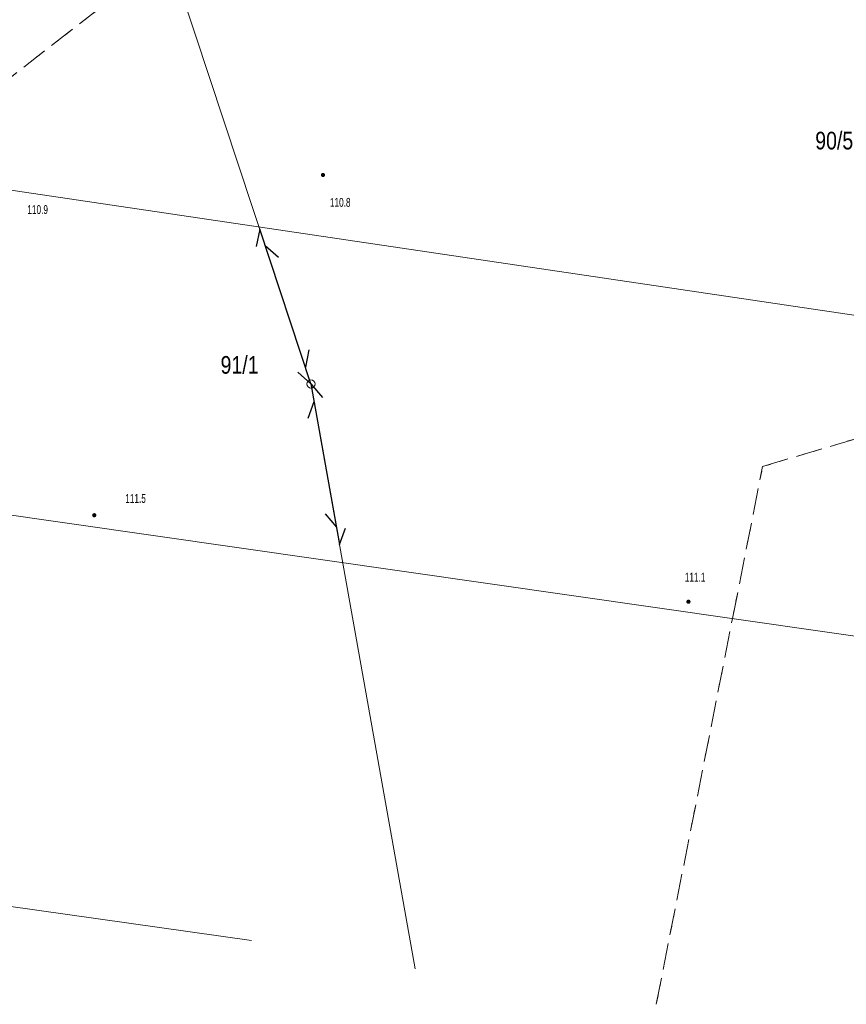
# Model space of a CAD drawing. Header units: inches. Extents: x 6497603 to 6502483, y 5925790 to 5934357.
# Tile 138 of 256: x 6501105 to 6501175, y 5925992 to 5926075. Entities that reach past the tile are written whole.
import ezdxf
from ezdxf.enums import TextEntityAlignment as Align

# ---------------------------------------------------------------- set-up
doc = ezdxf.new("R2010")
doc.units = ezdxf.units.IN
doc.header["$MEASUREMENT"] = 0
for name, pattern in [('219-1000', [0, 0]), ('egkk-1000', [3, 2.25, -0.75]), ('egug-1000', [1.5, 0.75, -0.75]), ('sutp_1000', [0, 0])]:
    doc.linetypes.add(name, pattern=pattern)
for name, color, linetype in [('211-numer działki ewidencyjnej', 7, 'Continuous'), ('217-kontur klasyfikacyjny', 7, 'Continuous'), ('218-kontur użytku gruntowego', 7, 'Continuous'), ('219-działka ewidencyjna', 7, 'Continuous'), ('pikieta naturalna', 7, 'Continuous'), ('pikieta naturalna-Atr2', 7, 'Continuous'), ('przewód telekomunikacyjny napowietrzny', 7, 'Continuous'), ('słup przewodów napowietrznych', 7, 'Continuous')]:
    doc.layers.add(name, color=color, linetype=linetype)
doc.styles.get("Standard").update_dxf_attribs({"font": 'arial.ttf'})

# ---------------------------------------------------------------- blocks, each defined once
blk = doc.blocks.new('PW01')
at = {"linetype": 'Continuous', "lineweight": 13}
h = blk.add_hatch(color=0, dxfattribs=at)
edge = h.paths.add_edge_path()
edge.add_arc((0, 0), 0.18, 0, 360)
blk = doc.blocks.new('US15')
at = {"color": 0, "linetype": 'Continuous', "lineweight": 13}
blk.add_circle((0, 0), 0.35, dxfattribs=at)
blk = doc.blocks.new('SUTP')
at = {"color": 0, "linetype": 'Continuous'}
for p, q in [((0, 0), (1.299, 0.75)), ((0, 0), (13.848, 0)), ((2.799, -0.75), (1.5, 0)), ((11.049, -0.75), (12.348, 0)), ((13.848, 0), (12.549, 0.75))]:
    blk.add_line(p, q, dxfattribs=at)

msp = doc.modelspace()

# ---------------------------------------------------------------- linework, layer by layer
at = {"layer": '217-kontur klasyfikacyjny', "color": 3, "linetype": 'egkk-1000', "lineweight": 18, "flags": 128}
for points in [[(6501120.94, 5926083.47), (6501093.45, 5926062.15)], [(6501167.65, 5926037.16), (6501184.69, 5926042.25)], [(6501165.1, 5926024.27), (6501167.65, 5926037.16)], [(6501158.63, 5925991.52), (6501165.1, 5926024.27)]]:
    msp.add_lwpolyline(points, dxfattribs=at)
at = {"layer": '218-kontur użytku gruntowego', "color": 3, "linetype": 'egug-1000', "lineweight": 18, "flags": 128}
for points in [[(6501120.94, 5926083.47), (6501093.45, 5926062.15)], [(6501167.65, 5926037.16), (6501184.69, 5926042.25)], [(6501165.1, 5926024.27), (6501167.65, 5926037.16)], [(6501158.63, 5925991.52), (6501165.1, 5926024.27)]]:
    msp.add_lwpolyline(points, dxfattribs=at)
at = {"layer": '219-działka ewidencyjna', "color": 3, "linetype": '219-1000', "lineweight": 18, "flags": 128}
for points in [[(6501009.79, 5926074.57), (6501218.71, 5926043.59)], [(6501214.95, 5926017.12), (6500967.56, 5926052.58)], [(6500918.24, 5926026.04), (6501124.27, 5925996.93)]]:
    msp.add_lwpolyline(points, dxfattribs=at)
at = {"layer": 'przewód telekomunikacyjny napowietrzny', "color": 30, "linetype": 'sutp_1000', "lineweight": 18, "flags": 128}
for points in [[(6501129.32, 5926044.17), (6501114.53, 5926088.85)], [(6501114.53, 5926088.85), (6501129.32, 5926044.17)], [(6501138.16, 5925994.54), (6501129.32, 5926044.17)]]:
    msp.add_lwpolyline(points, dxfattribs=at)

# ---------------------------------------------------------------- block references
at = {"layer": 'pikieta naturalna', "color": 7, "linetype": 'Continuous', "lineweight": 13}
for p in [(6501130.34, 5926061.91), (6501110.93, 5926033.03), (6501161.36, 5926025.69)]:
    msp.add_blockref('PW01', p, dxfattribs=at)
at = {"layer": 'przewód telekomunikacyjny napowietrzny', "color": 30, "linetype": 'Continuous', "lineweight": 18}
for rotation in [108.316, 280.099]:
    msp.add_blockref('SUTP', (6501129.32, 5926044.17), dxfattribs=dict(at, rotation=rotation))
at = {"layer": 'słup przewodów napowietrznych', "color": 7, "linetype": 'Continuous', "lineweight": 18}
msp.add_blockref('US15', (6501129.32, 5926044.17), dxfattribs=at)

# ---------------------------------------------------------------- texts
at = {"layer": '211-numer działki ewidencyjnej', "color": 3, "linetype": 'Continuous', "lineweight": 18, "width": 0.79}
for s, p in [('90/5', (6501172.12, 5926065.58)), ('91/1', (6501121.65, 5926046.54))]:
    msp.add_text(s, height=1.5, dxfattribs=at).set_placement(p, align=Align.TOP_LEFT)
at = {"layer": 'pikieta naturalna-Atr2', "color": 7, "width": 0.667}
for s, p in [('110.8', (6501130.93, 5926059.21)), ('110.9', (6501105.25, 5926058.6)), ('111.5', (6501113.56, 5926034.08)), ('111.1', (6501161.05, 5926027.4))]:
    msp.add_text(s, height=0.75, dxfattribs=at).set_placement(p)

doc.saveas('drawing.dxf')
